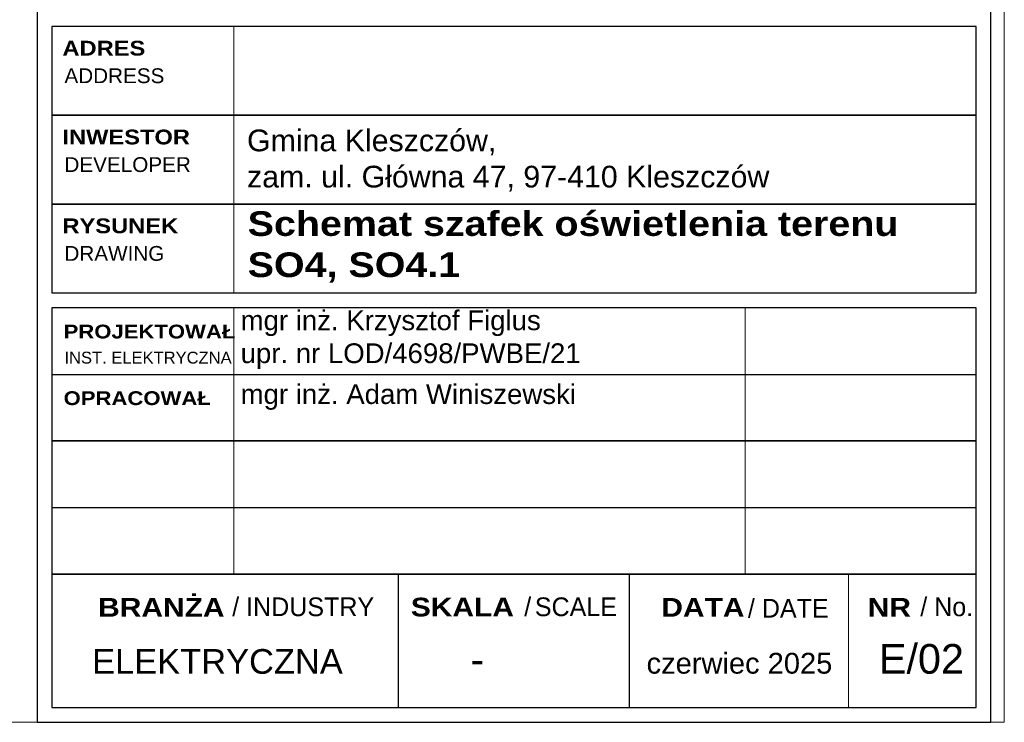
# Model space of a CAD drawing. Header units: millimetres. Extents: x 730 to 10409, y 1134 to 11940.
# Tile 46 of 49: x 3931 to 4930, y 8970 to 9682. Entities that reach past the tile are written whole.
import ezdxf

# ---------------------------------------------------------------- set-up
doc = ezdxf.new("R2010")
doc.units = ezdxf.units.MM
for name, color, linetype in [('_0', 7, 'Continuous'), ('A_opisy_ramka', 7, 'Continuous'), ('A_ramka', 7, 'Continuous')]:
    doc.layers.add(name, color=color, linetype=linetype)
doc.layers.add('Schematy elektryka', color=7, linetype='Continuous', lineweight=9)
doc.styles.add('GENERATED_STYLE_2', font='txt')
doc.styles.add('GENERATED_STYLE_6', font='txt')

# ---------------------------------------------------------------- blocks, each defined once
blk = doc.blocks.new('A$C39696395')
at = {"layer": 'A_ramka', "linetype": 'Continuous', "lineweight": 13}
blk.add_line((184.17, 0), (184.17, 270), dxfattribs=at)
at = {"layer": 'A_ramka'}
for points in [[(0, 180), (936.67, 180), (936.67, 270), (0, 270)], [(0, 90), (936.67, 90), (936.67, 180), (0, 180)], [(0, 0), (936.67, 0), (936.67, 90), (0, 90)]]:
    blk.add_lwpolyline(points, close=True, dxfattribs=at)
at = {"layer": 'A_opisy_ramka', "linetype": 'Continuous', "lineweight": 13, "char_height": 15, "attachment_point": 7}
for s, insert, style in [('{\\fArial Black|b1|i0|c238|p34;ADRES}', (10.61, 240.27), 'GENERATED_STYLE_6'), ('{\\fArial|b0|i0|c238|p34;ADDRESS}', (12.64, 212.33), 'GENERATED_STYLE_2'), ('{\\fArial Black|b1|i0|c238|p34;INWESTOR}', (10.61, 150.27), 'GENERATED_STYLE_6'), ('{\\fArial|b0|i0|c238|p34;DEVELOPER}', (12.64, 122.33), 'GENERATED_STYLE_2'), ('{\\fArial Black|b1|i0|c238|p34;RYSUNEK}', (10.61, 60.27), 'GENERATED_STYLE_6'), ('{\\fArial|b0|i0|c238|p34;DRAWING}', (12.64, 32.33), 'GENERATED_STYLE_2')]:
    blk.add_mtext(s, dxfattribs=dict(at, insert=insert, style=style))

msp = doc.modelspace()

# ---------------------------------------------------------------- linework, layer by layer
at = {"layer": 'A_ramka', "linetype": 'Continuous', "lineweight": 13}
for p, q in [((4148.25, 9255.51), (4148.25, 9390.55)), ((4666.74, 9255.51), (4666.74, 9390.55)), ((4148.25, 9120.46), (4148.25, 9255.51)), ((4666.74, 9120.46), (4666.74, 9255.51)), ((3964.02, 9120.46), (4900.98, 9120.46)), ((4771.68, 8985.42), (4771.68, 9120.46))]:
    msp.add_line(p, q, dxfattribs=at)
at = {"layer": 'A_ramka'}
for p, q in [((3964.02, 9323.03), (4900.98, 9323.03)), ((3964.02, 9187.98), (4900.98, 9187.98)), ((4315.38, 8985.42), (4315.38, 9120.46)), ((4549.62, 8985.42), (4549.62, 9120.46))]:
    msp.add_line(p, q, dxfattribs=at)
msp.add_lwpolyline([(4915.98, 9974.37), (3949.02, 9974.37), (3949.02, 9270.51), (3949.02, 9270.51), (3949.02, 8970.42), (4915.98, 8970.42), (4915.98, 9974.37)], dxfattribs=at)
for points in [[(3964.02, 9255.51), (4900.98, 9255.51), (4900.98, 9390.55), (3964.02, 9390.55)], [(3964.02, 9120.46), (4900.98, 9120.46), (4900.98, 9255.51), (3964.02, 9255.51)], [(3964.02, 8985.42), (4900.98, 8985.42), (4900.98, 9120.46), (3964.02, 9120.46)]]:
    msp.add_lwpolyline(points, close=True, dxfattribs=at)
at = {"layer": 'Schematy elektryka'}
msp.add_lwpolyline([(729.51, 11940.44), (4929.51, 11940.44), (4929.51, 8970.44), (729.51, 8970.44)], close=True, dxfattribs=at)

# ---------------------------------------------------------------- block references
at = {"layer": 'A_ramka', "xscale": 1.000304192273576, "yscale": 1.000304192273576, "zscale": 1.000304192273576}
msp.add_blockref('A$C39696395', (3964.02, 9405.55), dxfattribs=at)

# ---------------------------------------------------------------- texts
at = {"layer": '_0', "insert": (4004.7, 9019.27), "char_height": 25, "attachment_point": 7, "style": 'GENERATED_STYLE_2'}
msp.add_mtext('{\\fArial|b0|i0|c238|p34;ELEKTRYCZNA}', dxfattribs=at)
at = {"layer": '_0', "linetype": 'Continuous', "lineweight": 13, "insert": (4558.66, 9019.43), "char_height": 21.0915, "attachment_point": 7, "style": 'GENERATED_STYLE_2'}
msp.add_mtext('{\\fArial|b0|i0|c238|p34; czerwiec 2025}', dxfattribs=at)
at = {"layer": 'A_opisy_ramka', "linetype": 'Continuous', "lineweight": 13, "attachment_point": 7}
for s, insert, char_height, style in [('{\\fArial|b0|i0|c238|p32;Gmina Kleszczów,\\Pzam. ul. Główna 47, 97-410 Kleszczów}', (4161.79, 9508.33), 22, 'GENERATED_STYLE_6'), ('{\\fArial Black|b1|i0|c238|p34;Schemat szafek oświetlenia terenu\\PSO4, SO4.1}', (4162.41, 9416.02), 25, 'GENERATED_STYLE_6'), ('{\\fArial|b0|i0|c238|p34;mgr inż. Krzysztof Figlus\\Pupr\\fArial|b0|i0|c0|p34;. n\\fArial|b0|i0|c238|p34;r\\fArial|b0|i0|c0|p34; LOD/4698/PWBE/21}', (4155.3, 9328.42), 20, 'GENERATED_STYLE_2'), ('{\\fArial Black|b1|i0|c238|p34;PROJEKTOWAŁ}', (3975.81, 9359.22), 14.0043, 'GENERATED_STYLE_6'), ('{\\fArial|b0|i0|c238|p34;INST. ELEKTRYCZNA}', (3976.67, 9333.81), 12, 'GENERATED_STYLE_2'), ('{\\fArial Black|b1|i0|c238|p34;OPRACOWAŁ}', (3975.81, 9291.7), 14.0043, 'GENERATED_STYLE_6'), ('{\\fArial|b0|i0|c238|p34;mgr i\\fArial|b0|i0|c0|p34;n\\fArial|b0|i0|c238|p34;ż\\fArial|b0|i0|c0|p34;. \\fArial|b0|i0|c238|p34;Adam Winiszewski}', (4155.3, 9286.99), 20, 'GENERATED_STYLE_2'), ('/ INDUSTRY', (4146.75, 9077.71), 18.988, 'GENERATED_STYLE_2'), ('/ No.', (4844.31, 9077.71), 18.988, 'GENERATED_STYLE_2'), ('{\\fArial Black|b1|i0|c238|p34;BRANŻA}', (4010.82, 9077.41), 18.9881, 'GENERATED_STYLE_6'), ('{\\fArial Black|b1|i0|c238|p34;SKALA}', (4327.84, 9077.41), 18.9881, 'GENERATED_STYLE_6'), ('/{\\H0.5268x; }SCALE', (4442.8, 9077.71), 18.9881, 'GENERATED_STYLE_2'), ('{\\fArial Black|b1|i0|c0|p34;DATA}', (4581.79, 9077.41), 18.9881, 'GENERATED_STYLE_6'), ('{/ DATE}', (4669.57, 9076.24), 18.988, 'GENERATED_STYLE_2'), ('{\\fArial Black|b1|i0|c238|p34;NR}', (4791.02, 9077.41), 18.9881, 'GENERATED_STYLE_6'), ('{\\fArial|b0|i0|c238|p34;E/02}', (4802.36, 9019.28), 30.0091, 'GENERATED_STYLE_2'), ('{\\fArial|b0|i0|c238|p34;-}', (4388.38, 9019.28), 30.0091, 'GENERATED_STYLE_2')]:
    msp.add_mtext(s, dxfattribs=dict(at, insert=insert, char_height=char_height, style=style))

doc.saveas('drawing.dxf')
